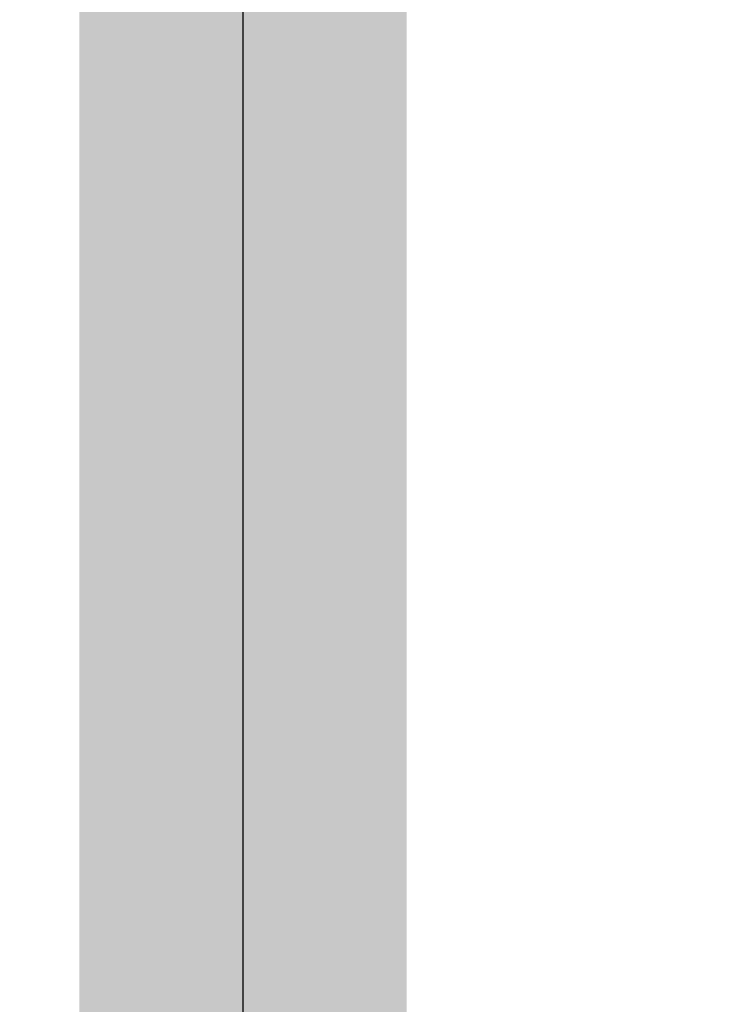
# Model space of a CAD drawing. Header units: millimetres. Extents: x -2074 to 12588, y -3630 to 101167.
# Tile 62 of 256: x 3036 to 3047, y -1427 to -1412. Entities that reach past the tile are written whole.
import ezdxf

# ---------------------------------------------------------------- set-up
doc = ezdxf.new("R2010")
doc.units = ezdxf.units.MM
for name, color, linetype, lineweight in [('SelinAr_BUD_posadzka', 7, 'Continuous', 20), ('SelinAr_BUD_posadzka cokoły', 5, 'Continuous', 18), ('SelinAr_BUD_ściany', 7, 'Continuous', 25), ('SelinAr_WYP_armatura', 8, 'Continuous', 18)]:
    doc.layers.add(name, color=color, linetype=linetype, lineweight=lineweight)
doc.linetypes.add('_EL_VEDENI_NN_NADZ', pattern='A,0.39,-0.59,[109,cadkon.shx,S=0.2,R=0,X=0,Y=0],-1.97,0.39,-0.39', length=3.73)

# ---------------------------------------------------------------- blocks, each defined once
blk = doc.blocks.new('Umywalka KOŁO_bez barier')
at = {"linetype": 'Continuous'}
blk.add_lwpolyline([(-26.899, -0.001), (26.899, 0.001)], dxfattribs=at)
blk = doc.blocks.new('ewerwerwerwe')
at = {"layer": 'SelinAr_BUD_ściany'}
blk.add_lwpolyline([(3052.157, 1750.241), (3052.157, 1630.241), (3059.657, 1630.241), (3059.657, 1620.241), (3052.157, 1620.241), (3052.157, 1502.241), (3042.157, 1502.241), (3042.157, 1512.241), (2937.157, 1512.241), (2937.157, 1522.241), (3039.657, 1522.241), (3039.657, 1750.241)], dxfattribs=at)
at = {"layer": 'SelinAr_WYP_armatura', "color": 211, "linetype": 'Continuous', "lineweight": 13, "rotation": 270}
blk.add_blockref('Umywalka KOŁO_bez barier', (3039.657, 1582.241), dxfattribs=at)

msp = doc.modelspace()

# ---------------------------------------------------------------- block references
msp.add_blockref('ewerwerwerwe', (0, -3000))

# ---------------------------------------------------------------- next in the draw order: linework, layer by layer
at = {"layer": 'SelinAr_BUD_posadzka'}
msp.add_lwpolyline([(3052.157, -1249.759), (3052.157, -1369.759), (3059.657, -1369.759), (3059.657, -1379.759), (3052.157, -1379.759), (3052.157, -1497.759), (3042.157, -1497.759), (3042.157, -1487.759), (2937.157, -1487.759), (2937.157, -1477.759), (3039.655, -1477.758), (3039.657, -1249.759)], dxfattribs=at)
at = {"layer": 'SelinAr_BUD_posadzka cokoły', "linetype": '_EL_VEDENI_NN_NADZ', "ltscale": 3, "const_width": 5}
msp.add_lwpolyline([(2937.157, -1477.759), (3039.655, -1477.758), (3039.655, -1249.759), (2827.157, -1249.759), (2827.157, -1477.759), (2837.157, -1477.759)], dxfattribs=at)

doc.saveas('drawing.dxf')
